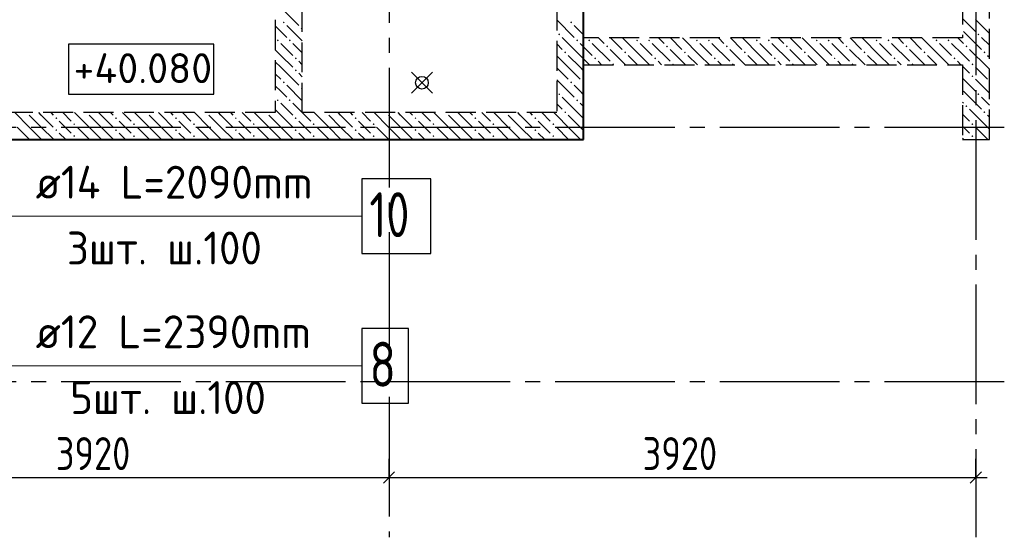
# Model space of a CAD drawing. Header units: millimetres. Extents: x 40580 to 1168286, y -220995 to 81020.
# Tile 93 of 194: x 369751 to 376328, y -113158 to -109697. Entities that reach past the tile are written whole.
import ezdxf

# ---------------------------------------------------------------- set-up
doc = ezdxf.new("R2010")
doc.units = ezdxf.units.MM
for name, pattern in [('______2', [270, 200, -70]), ('______5', [1100, 800, -100, 100, -100]), ('CENTER', [2, 1.25, -0.25, 0.25, -0.25])]:
    doc.linetypes.add(name, pattern=pattern)
for name, color, linetype, lineweight in [('Standard', 7, 'Continuous', 25), ('Высотные отметки', 7, 'Continuous', 25), ('ДОП Верх по Х', 7, 'Continuous', 25), ('ОСИ', 7, 'CENTER', 15), ('Основная', 7, 'Continuous', 40), ('Позиционная метка номер позиции', 7, 'Continuous', 13), ('Примечания', 7, 'Continuous', 13), ('Размерная линия_ общее', 7, 'Continuous', 25)]:
    doc.layers.add(name, color=color, linetype=linetype, lineweight=lineweight)
doc.layers.add('ЖБ Стена верхний уровень', color=7, linetype='______2', true_color=0x656565)
doc.styles.add('GOST 2.304', font='isocpeur.ttf', dxfattribs={"width": 0.8})
doc.styles.add('GOST 2.304-81', font='txt')
doc.styles.add('ISOCPEUR', font='isocpeur.ttf')

msp = doc.modelspace()

# ---------------------------------------------------------------- hatches: boundary and pattern name
at = {"layer": 'ЖБ Стена верхний уровень', "linetype": 'Continuous', "lineweight": -3, "transparency": 33554687}
for points in [[(371508.7, -109715.3), (371515.2, -109708.8), (371521.7, -109715.3), (371515.2, -109721.8)], [(371628.7, -109755.3), (371635.2, -109748.8), (371638.3, -109751.9), (371638.3, -109758.7), (371635.2, -109761.8)], [(373428.7, -109715.3), (373435.2, -109708.8), (373441.7, -109715.3), (373435.2, -109721.8)], [(373508.7, -109715.3), (373515.2, -109708.8), (373518.3, -109711.9), (373518.3, -109718.8), (373515.2, -109721.8)], [(371468.7, -109835.3), (371475.2, -109828.8), (371481.7, -109835.3), (371475.2, -109841.8)], [(371548.7, -109835.3), (371555.2, -109828.8), (371561.7, -109835.3), (371555.2, -109841.8)], [(373348.7, -109795.3), (373355.2, -109788.8), (373361.7, -109795.3), (373355.2, -109801.8)], [(373468.7, -109835.3), (373475.2, -109828.8), (373481.7, -109835.3), (373475.2, -109841.8)], [(373548.7, -109835.3), (373555.2, -109828.8), (373561.7, -109835.3), (373555.2, -109841.8)], [(373868.7, -109835.3), (373875.2, -109828.8), (373881.7, -109835.3), (373875.2, -109841.8)], [(373948.7, -109835.3), (373955.2, -109828.8), (373961.7, -109835.3), (373955.2, -109841.8)], [(374268.7, -109835.3), (374275.2, -109828.8), (374281.7, -109835.3), (374275.2, -109841.8)], [(374348.7, -109835.3), (374355.2, -109828.8), (374361.7, -109835.3), (374355.2, -109841.8)], [(374668.7, -109835.3), (374675.2, -109828.8), (374681.7, -109835.3), (374675.2, -109841.8)], [(374748.7, -109835.3), (374755.2, -109828.8), (374761.7, -109835.3), (374755.2, -109841.8)], [(375068.7, -109835.3), (375075.2, -109828.8), (375081.7, -109835.3), (375075.2, -109841.8)], [(375148.7, -109835.3), (375155.2, -109828.8), (375161.7, -109835.3), (375155.2, -109841.8)], [(375468.7, -109835.3), (375475.2, -109828.8), (375481.7, -109835.3), (375475.2, -109841.8)], [(375548.7, -109835.3), (375555.2, -109828.8), (375561.7, -109835.3), (375555.2, -109841.8)], [(375868.7, -109835.3), (375875.2, -109828.8), (375881.7, -109835.3), (375875.2, -109841.8)], [(375948.7, -109835.3), (375955.2, -109828.8), (375961.7, -109835.3), (375955.2, -109841.8)], [(376148.7, -109795.3), (376155.2, -109788.8), (376161.7, -109795.3), (376155.2, -109801.8)], [(373668.7, -109875.3), (373675.2, -109868.8), (373681.7, -109875.3), (373675.2, -109881.8)], [(374068.7, -109875.3), (374075.2, -109868.8), (374081.7, -109875.3), (374075.2, -109881.8)], [(374468.7, -109875.3), (374475.2, -109868.8), (374481.7, -109875.3), (374475.2, -109881.8)], [(374868.7, -109875.3), (374875.2, -109868.8), (374881.7, -109875.3), (374875.2, -109881.8)], [(375268.7, -109875.3), (375275.2, -109868.8), (375281.7, -109875.3), (375275.2, -109881.8)], [(375668.7, -109875.3), (375675.2, -109868.8), (375681.7, -109875.3), (375675.2, -109881.8)], [(376068.7, -109875.3), (376075.2, -109868.8), (376081.7, -109875.3), (376075.2, -109881.8)], [(371588.7, -109955.3), (371595.2, -109948.8), (371601.7, -109955.3), (371595.2, -109961.8)], [(373388.7, -109915.3), (373395.2, -109908.8), (373401.7, -109915.3), (373395.2, -109921.8)], [(373588.7, -109955.3), (373595.2, -109948.8), (373601.7, -109955.3), (373595.2, -109961.8)], [(373788.7, -109915.3), (373795.2, -109908.8), (373801.7, -109915.3), (373795.2, -109921.8)], [(373988.7, -109955.3), (373995.2, -109948.8), (374001.7, -109955.3), (373995.2, -109961.8)], [(374188.7, -109915.3), (374195.2, -109908.8), (374201.7, -109915.3), (374195.2, -109921.8)], [(374388.7, -109955.3), (374395.2, -109948.8), (374401.7, -109955.3), (374395.2, -109961.8)], [(374588.7, -109915.3), (374595.2, -109908.8), (374601.7, -109915.3), (374595.2, -109921.8)], [(374788.7, -109955.3), (374795.2, -109948.8), (374801.7, -109955.3), (374795.2, -109961.8)], [(374988.7, -109915.3), (374995.2, -109908.8), (375001.7, -109915.3), (374995.2, -109921.8)], [(375188.7, -109955.3), (375195.2, -109948.8), (375201.7, -109955.3), (375195.2, -109961.8)], [(375388.7, -109915.3), (375395.2, -109908.8), (375401.7, -109915.3), (375395.2, -109921.8)], [(375588.7, -109955.3), (375595.2, -109948.8), (375601.7, -109955.3), (375595.2, -109961.8)], [(375788.7, -109915.3), (375795.2, -109908.8), (375801.7, -109915.3), (375795.2, -109921.8)], [(375988.7, -109955.3), (375995.2, -109948.8), (376001.7, -109955.3), (375995.2, -109961.8)], [(376188.7, -109915.3), (376195.2, -109908.8), (376201.7, -109915.3), (376195.2, -109921.8)], [(371588.7, -110035.3), (371595.2, -110028.8), (371601.7, -110035.3), (371595.2, -110041.8)], [(373708.7, -109995.3), (373715.2, -109988.8), (373721.7, -109995.3), (373718.6, -109998.4), (373711.9, -109998.4)], [(374108.7, -109995.3), (374115.2, -109988.8), (374121.7, -109995.3), (374118.6, -109998.4), (374111.9, -109998.4)], [(374508.7, -109995.3), (374515.2, -109988.8), (374521.7, -109995.3), (374518.6, -109998.4), (374511.9, -109998.4)], [(374908.7, -109995.3), (374915.2, -109988.8), (374921.7, -109995.3), (374918.6, -109998.4), (374911.9, -109998.4)], [(375308.7, -109995.3), (375315.2, -109988.8), (375321.7, -109995.3), (375318.6, -109998.4), (375311.9, -109998.4)], [(375708.7, -109995.3), (375715.2, -109988.8), (375721.7, -109995.3), (375718.6, -109998.4), (375711.9, -109998.4)], [(376108.7, -109995.3), (376115.2, -109988.8), (376121.7, -109995.3), (376115.2, -110001.8)], [(376108.7, -110075.3), (376115.2, -110068.8), (376121.7, -110075.3), (376115.2, -110081.8)], [(371508.7, -110115.3), (371515.2, -110108.8), (371521.7, -110115.3), (371515.2, -110121.8)], [(371628.7, -110155.3), (371635.2, -110148.8), (371638.3, -110151.9), (371638.3, -110158.7), (371635.2, -110161.8)], [(373428.7, -110115.3), (373435.2, -110108.8), (373441.7, -110115.3), (373435.2, -110121.8)], [(373508.7, -110115.3), (373515.2, -110108.8), (373518.3, -110111.9), (373518.3, -110118.8), (373515.2, -110121.8)], [(371468.7, -110235.3), (371475.2, -110228.8), (371481.7, -110235.3), (371475.2, -110241.8)], [(371548.7, -110235.3), (371555.2, -110228.8), (371561.7, -110235.3), (371555.2, -110241.8)], [(373348.7, -110195.3), (373355.2, -110188.8), (373361.7, -110195.3), (373355.2, -110201.8)], [(373468.7, -110235.3), (373475.2, -110228.8), (373481.7, -110235.3), (373475.2, -110241.8)], [(376148.7, -110195.3), (376155.2, -110188.8), (376161.7, -110195.3), (376155.2, -110201.8)], [(376068.7, -110275.3), (376075.2, -110268.8), (376081.7, -110275.3), (376075.2, -110281.8)], [(369798.6, -110318.4), (369795.2, -110321.8), (369791.9, -110318.4)], [(369988.7, -110355.3), (369995.2, -110348.8), (370001.7, -110355.3), (369995.2, -110361.8)], [(370198.6, -110318.4), (370195.2, -110321.8), (370191.9, -110318.4)], [(370388.7, -110355.3), (370395.2, -110348.8), (370401.7, -110355.3), (370395.2, -110361.8)], [(370598.6, -110318.4), (370595.2, -110321.8), (370591.9, -110318.4)], [(370788.7, -110355.3), (370795.2, -110348.8), (370801.7, -110355.3), (370795.2, -110361.8)], [(370998.6, -110318.4), (370995.2, -110321.8), (370991.9, -110318.4)], [(371188.7, -110355.3), (371195.2, -110348.8), (371201.7, -110355.3), (371195.2, -110361.8)], [(371398.6, -110318.4), (371395.2, -110321.8), (371391.9, -110318.4)], [(371588.7, -110355.3), (371595.2, -110348.8), (371601.7, -110355.3), (371595.2, -110361.8)], [(371798.6, -110318.4), (371795.2, -110321.8), (371791.9, -110318.4)], [(371988.7, -110355.3), (371995.2, -110348.8), (372001.7, -110355.3), (371995.2, -110361.8)], [(372198.6, -110318.4), (372195.2, -110321.8), (372191.9, -110318.4)], [(372388.7, -110355.3), (372395.2, -110348.8), (372401.7, -110355.3), (372395.2, -110361.8)], [(372598.6, -110318.4), (372595.2, -110321.8), (372591.9, -110318.4)], [(372788.7, -110355.3), (372795.2, -110348.8), (372801.7, -110355.3), (372795.2, -110361.8)], [(372998.6, -110318.4), (372995.2, -110321.8), (372991.9, -110318.4)], [(373188.7, -110355.3), (373195.2, -110348.8), (373201.7, -110355.3), (373195.2, -110361.8)], [(373388.7, -110315.3), (373395.2, -110308.8), (373401.7, -110315.3), (373395.2, -110321.8)], [(376188.7, -110315.3), (376195.2, -110308.8), (376201.7, -110315.3), (376195.2, -110321.8)], [(370108.7, -110395.3), (370115.2, -110388.8), (370121.7, -110395.3), (370115.2, -110401.8)], [(370508.7, -110395.3), (370515.2, -110388.8), (370521.7, -110395.3), (370515.2, -110401.8)], [(370908.7, -110395.3), (370915.2, -110388.8), (370921.7, -110395.3), (370915.2, -110401.8)], [(371308.7, -110395.3), (371315.2, -110388.8), (371321.7, -110395.3), (371315.2, -110401.8)], [(371708.7, -110395.3), (371715.2, -110388.8), (371721.7, -110395.3), (371715.2, -110401.8)], [(372108.7, -110395.3), (372115.2, -110388.8), (372121.7, -110395.3), (372115.2, -110401.8)], [(372508.7, -110395.3), (372515.2, -110388.8), (372521.7, -110395.3), (372515.2, -110401.8)], [(372908.7, -110395.3), (372915.2, -110388.8), (372921.7, -110395.3), (372915.2, -110401.8)], [(373308.7, -110395.3), (373315.2, -110388.8), (373321.7, -110395.3), (373315.2, -110401.8)], [(376108.7, -110395.3), (376115.2, -110388.8), (376121.7, -110395.3), (376115.2, -110401.8)], [(369988.7, -110435.3), (369995.2, -110428.8), (370001.7, -110435.3), (369995.2, -110441.8)], [(370108.7, -110475.3), (370115.2, -110468.8), (370121.7, -110475.3), (370115.2, -110481.8)], [(370388.7, -110435.3), (370395.2, -110428.8), (370401.7, -110435.3), (370395.2, -110441.8)], [(370508.7, -110475.3), (370515.2, -110468.8), (370521.7, -110475.3), (370515.2, -110481.8)], [(370788.7, -110435.3), (370795.2, -110428.8), (370801.7, -110435.3), (370795.2, -110441.8)], [(370908.7, -110475.3), (370915.2, -110468.8), (370921.7, -110475.3), (370915.2, -110481.8)], [(371188.7, -110435.3), (371195.2, -110428.8), (371201.7, -110435.3), (371195.2, -110441.8)], [(371308.7, -110475.3), (371315.2, -110468.8), (371321.7, -110475.3), (371315.2, -110481.8)], [(371588.7, -110435.3), (371595.2, -110428.8), (371601.7, -110435.3), (371595.2, -110441.8)], [(371708.7, -110475.3), (371715.2, -110468.8), (371721.7, -110475.3), (371715.2, -110481.8)], [(371988.7, -110435.3), (371995.2, -110428.8), (372001.7, -110435.3), (371995.2, -110441.8)], [(372108.7, -110475.3), (372115.2, -110468.8), (372121.7, -110475.3), (372115.2, -110481.8)], [(372388.7, -110435.3), (372395.2, -110428.8), (372401.7, -110435.3), (372395.2, -110441.8)], [(372508.7, -110475.3), (372515.2, -110468.8), (372521.7, -110475.3), (372515.2, -110481.8)], [(372788.7, -110435.3), (372795.2, -110428.8), (372801.7, -110435.3), (372795.2, -110441.8)], [(372908.7, -110475.3), (372915.2, -110468.8), (372921.7, -110475.3), (372915.2, -110481.8)], [(373188.7, -110435.3), (373195.2, -110428.8), (373201.7, -110435.3), (373195.2, -110441.8)], [(373308.7, -110475.3), (373315.2, -110468.8), (373321.7, -110475.3), (373315.2, -110481.8)], [(376108.7, -110475.3), (376115.2, -110468.8), (376121.7, -110475.3), (376115.2, -110481.8)]]:
    msp.add_hatch(color=7, dxfattribs=at).paths.add_polyline_path(points, flags=16)

# ---------------------------------------------------------------- linework, layer by layer
msp.add_circle((372438.3, -110118.4), 42.5)
at = {"layer": 'Standard', "color": 251, "linetype": 'Continuous', "lineweight": -3, "true_color": 0x656565, "transparency": 33554687}
for p, q in [((372218.3, -112757.6), (372218.3, -112632.6)), ((376138.3, -112757.6), (376138.3, -112632.6)), ((372218.3, -112757.6), (372218.3, -112882.5)), ((372218.3, -112757.6), (372218.3, -112757.6)), ((376138.3, -112757.6), (376138.3, -112882.5)), ((376138.3, -112757.6), (376138.3, -112757.6))]:
    msp.add_line(p, q, dxfattribs=at)
at = {"layer": 'Standard', "color": 7, "linetype": 'Continuous', "lineweight": 25, "transparency": 33554687}
for p, q in [((372180.8, -112795.1), (372255.8, -112720.1)), ((376100.8, -112795.1), (376175.8, -112720.1))]:
    msp.add_line(p, q, dxfattribs=at)
at = {"layer": 'Standard', "color": 7, "linetype": 'Continuous', "lineweight": -3, "transparency": 33554687}
for p, q in [((368298.3, -112757.6), (372218.3, -112757.6)), ((372218.3, -112757.6), (376138.3, -112757.6)), ((376138.3, -112757.6), (376213.3, -112757.6))]:
    msp.add_line(p, q, dxfattribs=at)
at = {"layer": 'Высотные отметки', "color": 7, "linetype": 'Continuous', "lineweight": -3, "transparency": 33554687}
msp.add_lwpolyline([(370077.2, -110194.3), (371048.2, -110194.3), (371048.2, -109861), (370077.2, -109861), (370077.2, -110194.3)], dxfattribs=at)
at = {"layer": 'ДОП Верх по Х', "color": 7, "linetype": 'Continuous', "lineweight": 13, "transparency": 33554687}
for p, q in [((369837.7, -111010.7), (371857.7, -111010.7)), ((369837.7, -112010.7), (371901.7, -112010.7))]:
    msp.add_line(p, q, dxfattribs=at)
at = {"layer": 'ДОП Верх по Х', "color": 7, "linetype": 'Continuous', "lineweight": 25, "transparency": 33554687}
for points in [[(372037.7, -111260.7), (372497.7, -111260.7), (372497.7, -110760.7), (372037.7, -110760.7), (372037.7, -111260.7)], [(372037.7, -112260.7), (372347.7, -112260.7), (372347.7, -111760.7), (372037.7, -111760.7), (372037.7, -112260.7)]]:
    msp.add_lwpolyline(points, dxfattribs=at)
at = {"layer": 'ЖБ Стена верхний уровень', "color": 251, "linetype": '______2', "lineweight": -3, "true_color": 0x656565, "transparency": 33554687}
for p, q in [((373518.3, -109818.4), (373518.3, -104668.4)), ((376048.3, -104668.4), (376048.3, -109818.4)), ((376228.3, -110498.4), (376228.3, -104668.4)), ((371458.3, -105918.4), (371458.3, -110318.4)), ((371638.3, -110318.4), (371638.3, -108758.4)), ((373338.3, -108758.4), (373338.3, -110318.4)), ((376048.3, -109818.4), (373518.3, -109818.4)), ((373518.3, -110498.4), (373518.3, -109998.4)), ((373518.3, -109998.4), (376048.3, -109998.4)), ((376048.3, -109998.4), (376048.3, -110498.4)), ((371458.3, -110318.4), (368388.3, -110318.4)), ((373338.3, -110318.4), (371638.3, -110318.4)), ((368388.3, -110498.4), (371458.3, -110498.4)), ((371458.3, -110498.4), (371638.3, -110498.4)), ((371638.3, -110498.4), (373338.3, -110498.4)), ((373338.3, -110498.4), (373518.3, -110498.4)), ((376048.3, -110498.4), (376228.3, -110498.4))]:
    msp.add_line(p, q, dxfattribs=at)
at = {"layer": 'ЖБ Стена верхний уровень', "color": 9, "linetype": 'Continuous', "lineweight": -3, "true_color": 0xc7c7c7, "transparency": 33554687}
for p, q in [((371495.2, -109615.3), (371615.2, -109735.3)), ((373338.3, -109698.4), (373455.2, -109815.3)), ((376048.3, -109688.3), (376135.2, -109775.3)), ((376135.2, -109695.3), (376228.3, -109788.4)), ((371495.2, -109775.3), (371458.3, -109738.3)), ((371535.2, -109735.3), (371638.3, -109838.4)), ((373495.2, -109775.3), (373455.2, -109735.3)), ((371535.2, -109815.3), (371495.2, -109775.3)), ((373495.2, -109935.3), (373375.2, -109815.3)), ((373518.3, -109798.4), (373495.2, -109775.3)), ((373618.4, -109818.4), (373655.2, -109855.3)), ((373698.4, -109818.4), (373775.2, -109895.3)), ((373895.2, -109935.3), (373778.4, -109818.4)), ((374018.4, -109818.4), (374055.2, -109855.3)), ((374098.4, -109818.4), (374175.2, -109895.3)), ((374295.2, -109935.3), (374178.4, -109818.4)), ((374418.4, -109818.4), (374455.2, -109855.3)), ((374498.4, -109818.4), (374575.2, -109895.3)), ((374695.2, -109935.3), (374578.4, -109818.4)), ((374818.4, -109818.4), (374855.2, -109855.3)), ((374898.4, -109818.4), (374975.2, -109895.3)), ((375095.2, -109935.3), (374978.4, -109818.4)), ((375218.4, -109818.4), (375255.2, -109855.3)), ((375298.4, -109818.4), (375375.2, -109895.3)), ((375495.2, -109935.3), (375378.4, -109818.4)), ((375618.4, -109818.4), (375655.2, -109855.3)), ((375698.4, -109818.4), (375775.2, -109895.3)), ((375895.2, -109935.3), (375778.4, -109818.4)), ((376018.4, -109818.4), (376048.3, -109848.4)), ((376055.2, -109775.3), (376175.2, -109895.3)), ((376228.3, -109868.3), (376175.2, -109815.3)), ((371495.2, -109935.3), (371458.3, -109898.3)), ((371495.2, -109855.3), (371575.2, -109935.3)), ((371575.2, -109855.3), (371638.3, -109918.4)), ((373338.3, -109858.4), (373375.2, -109895.3)), ((373495.2, -109855.3), (373518.3, -109878.4)), ((373518.3, -109878.4), (373575.2, -109935.3)), ((373575.2, -109855.3), (373695.2, -109975.3)), ((373798.4, -109998.4), (373695.2, -109895.3)), ((373895.2, -109855.3), (373975.2, -109935.3)), ((373975.2, -109855.3), (374095.2, -109975.3)), ((374198.4, -109998.4), (374095.2, -109895.3)), ((374295.2, -109855.3), (374375.2, -109935.3)), ((374375.2, -109855.3), (374495.2, -109975.3)), ((374598.4, -109998.4), (374495.2, -109895.3)), ((374695.2, -109855.3), (374775.2, -109935.3)), ((374775.2, -109855.3), (374895.2, -109975.3)), ((374998.4, -109998.4), (374895.2, -109895.3)), ((375095.2, -109855.3), (375175.2, -109935.3)), ((375175.2, -109855.3), (375295.2, -109975.3)), ((375398.4, -109998.4), (375295.2, -109895.3)), ((375495.2, -109855.3), (375575.2, -109935.3)), ((375575.2, -109855.3), (375695.2, -109975.3)), ((375798.4, -109998.4), (375695.2, -109895.3)), ((375895.2, -109855.3), (375975.2, -109935.3)), ((375975.2, -109855.3), (376048.3, -109928.4)), ((376048.3, -109848.4), (376055.2, -109855.3)), ((376215.2, -110015.3), (376095.2, -109895.3)), ((371495.2, -109935.3), (371575.2, -110015.3)), ((373415.2, -110015.3), (373338.3, -109938.4)), ((373415.2, -109935.3), (373495.2, -110015.3)), ((373495.2, -109935.3), (373518.3, -109958.4)), ((373518.3, -109958.4), (373558.4, -109998.4)), ((373815.2, -109935.3), (373878.4, -109998.4)), ((373895.2, -109935.3), (373958.4, -109998.4)), ((374215.2, -109935.3), (374278.4, -109998.4)), ((374295.2, -109935.3), (374358.4, -109998.4)), ((374615.2, -109935.3), (374678.4, -109998.4)), ((374695.2, -109935.3), (374758.4, -109998.4)), ((375015.2, -109935.3), (375078.4, -109998.4)), ((375095.2, -109935.3), (375158.4, -109998.4)), ((375415.2, -109935.3), (375478.4, -109998.4)), ((375495.2, -109935.3), (375558.4, -109998.4)), ((375815.2, -109935.3), (375878.4, -109998.4)), ((375895.2, -109935.3), (375958.4, -109998.4)), ((376048.3, -109928.4), (376095.2, -109975.3)), ((376215.2, -109935.3), (376228.3, -109948.3)), ((371458.3, -109978.3), (371495.2, -110015.3)), ((371495.2, -110015.3), (371615.2, -110135.3)), ((371638.3, -109998.4), (371615.2, -109975.3)), ((373338.3, -110018.4), (373415.2, -110095.3)), ((373415.2, -110015.3), (373495.2, -110095.3)), ((373495.2, -110015.3), (373518.3, -110038.4)), ((373638.4, -109998.4), (373615.2, -109975.3)), ((374038.4, -109998.4), (374015.2, -109975.3)), ((374438.4, -109998.4), (374415.2, -109975.3)), ((374838.4, -109998.4), (374815.2, -109975.3)), ((375238.4, -109998.4), (375215.2, -109975.3)), ((375638.4, -109998.4), (375615.2, -109975.3)), ((376038.4, -109998.4), (376015.2, -109975.3)), ((376055.2, -110015.3), (376048.3, -110008.3)), ((376095.2, -110055.3), (376055.2, -110015.3)), ((376135.2, -110015.3), (376215.2, -110095.3)), ((376215.2, -110015.3), (376228.3, -110028.3)), ((371458.3, -110058.3), (371495.2, -110095.3)), ((371615.2, -110055.3), (371638.3, -110078.4)), ((373338.3, -110098.4), (373455.2, -110215.3)), ((376048.3, -110088.3), (376135.2, -110175.3)), ((376135.2, -110095.3), (376228.3, -110188.4)), ((371495.2, -110175.3), (371458.3, -110138.3)), ((371535.2, -110135.3), (371638.3, -110238.4)), ((373495.2, -110175.3), (373455.2, -110135.3)), ((371535.2, -110215.3), (371495.2, -110175.3)), ((373495.2, -110335.3), (373375.2, -110215.3)), ((373518.3, -110198.4), (373495.2, -110175.3)), ((376055.2, -110175.3), (376175.2, -110295.3)), ((376228.3, -110268.3), (376175.2, -110215.3)), ((371495.2, -110255.3), (371558.4, -110318.4)), ((371575.2, -110255.3), (371638.3, -110318.4)), ((373338.3, -110258.4), (373375.2, -110295.3)), ((373495.2, -110255.3), (373518.3, -110278.4)), ((376048.3, -110248.4), (376055.2, -110255.3)), ((376215.2, -110415.3), (376095.2, -110295.3)), ((369815.2, -110415.3), (369718.4, -110318.4)), ((369815.2, -110335.3), (369895.2, -110415.3)), ((369895.2, -110335.3), (369878.4, -110318.4)), ((369895.2, -110335.3), (369975.2, -110415.3)), ((369958.4, -110318.4), (369975.2, -110335.3)), ((370038.4, -110318.4), (370095.2, -110375.3)), ((370215.2, -110415.3), (370118.4, -110318.4)), ((370215.2, -110335.3), (370295.2, -110415.3)), ((370295.2, -110335.3), (370278.4, -110318.4)), ((370295.2, -110335.3), (370375.2, -110415.3)), ((370358.4, -110318.4), (370375.2, -110335.3)), ((370438.4, -110318.4), (370495.2, -110375.3)), ((370615.2, -110415.3), (370518.4, -110318.4)), ((370615.2, -110335.3), (370695.2, -110415.3)), ((370695.2, -110335.3), (370678.4, -110318.4)), ((370695.2, -110335.3), (370775.2, -110415.3)), ((370758.4, -110318.4), (370775.2, -110335.3)), ((370838.4, -110318.4), (370895.2, -110375.3)), ((371015.2, -110415.3), (370918.4, -110318.4)), ((371015.2, -110335.3), (371095.2, -110415.3)), ((371095.2, -110335.3), (371078.4, -110318.4)), ((371095.2, -110335.3), (371175.2, -110415.3)), ((371158.4, -110318.4), (371175.2, -110335.3)), ((371238.4, -110318.4), (371295.2, -110375.3)), ((371415.2, -110415.3), (371318.4, -110318.4)), ((371415.2, -110335.3), (371495.2, -110415.3)), ((371478.4, -110318.4), (371458.3, -110298.3)), ((371495.2, -110335.3), (371478.4, -110318.4)), ((371495.2, -110335.3), (371575.2, -110415.3)), ((371558.4, -110318.4), (371575.2, -110335.3)), ((371638.4, -110318.4), (371695.2, -110375.3)), ((371815.2, -110415.3), (371718.4, -110318.4)), ((371815.2, -110335.3), (371895.2, -110415.3)), ((371895.2, -110335.3), (371878.4, -110318.4)), ((371895.2, -110335.3), (371975.2, -110415.3)), ((371958.4, -110318.4), (371975.2, -110335.3)), ((372038.4, -110318.4), (372095.2, -110375.3)), ((372215.2, -110415.3), (372118.4, -110318.4)), ((372215.2, -110335.3), (372295.2, -110415.3)), ((372295.2, -110335.3), (372278.4, -110318.4)), ((372295.2, -110335.3), (372375.2, -110415.3)), ((372358.4, -110318.4), (372375.2, -110335.3)), ((372438.4, -110318.4), (372495.2, -110375.3)), ((372615.2, -110415.3), (372518.4, -110318.4)), ((372615.2, -110335.3), (372695.2, -110415.3)), ((372695.2, -110335.3), (372678.4, -110318.4)), ((372695.2, -110335.3), (372775.2, -110415.3)), ((372758.4, -110318.4), (372775.2, -110335.3)), ((372838.4, -110318.4), (372895.2, -110375.3)), ((373015.2, -110415.3), (372918.4, -110318.4)), ((373015.2, -110335.3), (373095.2, -110415.3)), ((373095.2, -110335.3), (373078.4, -110318.4)), ((373095.2, -110335.3), (373175.2, -110415.3)), ((373158.4, -110318.4), (373175.2, -110335.3)), ((373238.4, -110318.4), (373295.2, -110375.3)), ((373338.3, -110338.4), (373318.4, -110318.4)), ((373415.2, -110415.3), (373338.3, -110338.4)), ((373415.2, -110335.3), (373495.2, -110415.3)), ((373495.2, -110335.3), (373518.3, -110358.4)), ((376048.3, -110328.4), (376095.2, -110375.3)), ((376215.2, -110335.3), (376228.3, -110348.3)), ((369735.2, -110415.3), (369815.2, -110495.3)), ((369815.2, -110415.3), (369895.2, -110495.3)), ((369895.2, -110415.3), (369978.4, -110498.4)), ((370055.2, -110415.3), (370015.2, -110375.3)), ((370095.2, -110455.3), (370055.2, -110415.3)), ((370135.2, -110415.3), (370215.2, -110495.3)), ((370215.2, -110415.3), (370295.2, -110495.3)), ((370295.2, -110415.3), (370378.4, -110498.4)), ((370455.2, -110415.3), (370415.2, -110375.3)), ((370495.2, -110455.3), (370455.2, -110415.3)), ((370535.2, -110415.3), (370615.2, -110495.3)), ((370615.2, -110415.3), (370695.2, -110495.3)), ((370695.2, -110415.3), (370778.4, -110498.4)), ((370855.2, -110415.3), (370815.2, -110375.3)), ((370895.2, -110455.3), (370855.2, -110415.3)), ((370935.2, -110415.3), (371015.2, -110495.3)), ((371015.2, -110415.3), (371095.2, -110495.3)), ((371095.2, -110415.3), (371178.4, -110498.4)), ((371255.2, -110415.3), (371215.2, -110375.3)), ((371295.2, -110455.3), (371255.2, -110415.3)), ((371335.2, -110415.3), (371415.2, -110495.3)), ((371415.2, -110415.3), (371495.2, -110495.3)), ((371495.2, -110415.3), (371578.4, -110498.4)), ((371655.2, -110415.3), (371615.2, -110375.3)), ((371695.2, -110455.3), (371655.2, -110415.3)), ((371735.2, -110415.3), (371815.2, -110495.3)), ((371815.2, -110415.3), (371895.2, -110495.3)), ((371895.2, -110415.3), (371978.4, -110498.4)), ((372055.2, -110415.3), (372015.2, -110375.3)), ((372095.2, -110455.3), (372055.2, -110415.3)), ((372135.2, -110415.3), (372215.2, -110495.3)), ((372215.2, -110415.3), (372295.2, -110495.3)), ((372295.2, -110415.3), (372378.4, -110498.4)), ((372455.2, -110415.3), (372415.2, -110375.3)), ((372495.2, -110455.3), (372455.2, -110415.3)), ((372535.2, -110415.3), (372615.2, -110495.3)), ((372615.2, -110415.3), (372695.2, -110495.3)), ((372695.2, -110415.3), (372778.4, -110498.4)), ((372855.2, -110415.3), (372815.2, -110375.3)), ((372895.2, -110455.3), (372855.2, -110415.3)), ((372935.2, -110415.3), (373015.2, -110495.3)), ((373015.2, -110415.3), (373095.2, -110495.3)), ((373095.2, -110415.3), (373178.4, -110498.4)), ((373255.2, -110415.3), (373215.2, -110375.3)), ((373295.2, -110455.3), (373255.2, -110415.3)), ((373335.2, -110415.3), (373338.3, -110418.4)), ((373338.3, -110418.4), (373415.2, -110495.3)), ((373415.2, -110415.3), (373495.2, -110495.3)), ((373495.2, -110415.3), (373518.3, -110438.4)), ((376055.2, -110415.3), (376048.3, -110408.3)), ((376095.2, -110455.3), (376055.2, -110415.3)), ((376135.2, -110415.3), (376215.2, -110495.3)), ((376215.2, -110415.3), (376228.3, -110428.3)), ((370015.2, -110455.3), (370058.4, -110498.4)), ((370415.2, -110455.3), (370458.4, -110498.4)), ((370815.2, -110455.3), (370858.4, -110498.4)), ((371215.2, -110455.3), (371258.4, -110498.4)), ((371615.2, -110455.3), (371658.4, -110498.4)), ((372015.2, -110455.3), (372058.4, -110498.4)), ((372415.2, -110455.3), (372458.4, -110498.4)), ((372815.2, -110455.3), (372858.4, -110498.4)), ((373215.2, -110455.3), (373258.4, -110498.4)), ((376048.3, -110488.3), (376058.4, -110498.4)), ((370135.2, -110495.3), (370138.4, -110498.4)), ((370535.2, -110495.3), (370538.4, -110498.4)), ((370935.2, -110495.3), (370938.4, -110498.4)), ((371335.2, -110495.3), (371338.4, -110498.4)), ((371735.2, -110495.3), (371738.4, -110498.4)), ((372135.2, -110495.3), (372138.4, -110498.4)), ((372535.2, -110495.3), (372538.4, -110498.4)), ((372935.2, -110495.3), (372938.4, -110498.4)), ((373335.2, -110495.3), (373338.3, -110498.4)), ((373338.3, -110498.4), (373338.4, -110498.4)), ((376135.2, -110495.3), (376138.4, -110498.4))]:
    msp.add_line(p, q, dxfattribs=at)
at = {"layer": 'ОСИ', "color": 8, "linetype": '______5', "lineweight": -3, "transparency": 33554687}
for p, q in [((376138.3, -102668.4), (376138.3, -113157.6)), ((372218.3, -103418.4), (372218.3, -113157.6)), ((376328.3, -110418.4), (344668.3, -110418.4)), ((376328.3, -112118.4), (344668.3, -112118.4))]:
    msp.add_line(p, q, dxfattribs=at)
at = {"layer": 'Основная', "transparency": 33554687}
for p, q in [((373518.3, -110498.4), (373518.3, -106358.4)), ((369288.3, -110498.4), (373518.3, -110498.4))]:
    msp.add_line(p, q, dxfattribs=at)
at = {"layer": 'Позиционная метка номер позиции', "color": 7, "linetype": 'Continuous', "lineweight": 13, "transparency": 33554687}
for p, q in [((369544.5, -111010.7), (372037.7, -111010.7)), ((369387.2, -112010.7), (372037.7, -112010.7))]:
    msp.add_line(p, q, dxfattribs=at)
at = {"layer": 'Примечания', "color": 7, "linetype": 'Continuous', "lineweight": 13, "transparency": 33554687}
for p, q in [((372509, -110047.7), (372367.6, -110189.1)), ((372509, -110189.1), (372367.6, -110047.7))]:
    msp.add_line(p, q, dxfattribs=at)
at = {"layer": 'Размерная линия_ общее', "color": 7, "linetype": 'Continuous', "lineweight": 18, "transparency": 33554687}
for p, q in [((372491.3, -110065.3), (372385.3, -110171.4)), ((372491.3, -110171.4), (372385.3, -110065.3))]:
    msp.add_line(p, q, dxfattribs=at)

# ---------------------------------------------------------------- texts
at = {"layer": 'Standard', "color": 7, "linetype": 'Continuous', "lineweight": 25, "transparency": 33554687, "char_height": 220, "width": 657.046, "attachment_point": 7, "style": 'GOST 2.304-81'}
for insert in [(369992.4, -112707.6), (373912.4, -112707.6)]:
    msp.add_mtext('3920', dxfattribs=dict(at, insert=insert))
at = {"layer": 'Высотные отметки', "color": 7, "linetype": 'Continuous', "lineweight": -3, "transparency": 33554687, "insert": (370111.2, -110121), "char_height": 200, "width": 884.92, "attachment_point": 7, "style": 'GOST 2.304'}
msp.add_mtext('\\pxt4;{\\W1.0200;+40.080}', dxfattribs=at)
at = {"layer": 'ДОП Верх по Х', "color": 7, "linetype": 'Continuous', "lineweight": 13, "transparency": 33554687, "attachment_point": 7, "style": 'ISOCPEUR'}
for s, insert, char_height, width in [('\\W0.96;ø14 L=2090mm ', (369857.7, -110893.4), 220, 2173.888), ('\\W0.75;10', (372087.7, -111150.7), 300, 472.641), ('\\W0.95;3шт. ш.100 ', (370066.7, -111333.4), 220, 1666.172), ('\\W0.96;ø12 L=2390mm ', (369857.7, -111893.4), 220, 2152.025), ('\\W0.78;8', (372087.7, -112150.7), 300, 326.834), ('\\W0.95;5шт. ш.100 ', (370088.7, -112333.4), 220, 1666.178)]:
    msp.add_mtext(s, dxfattribs=dict(at, insert=insert, char_height=char_height, width=width))

doc.saveas('drawing.dxf')
